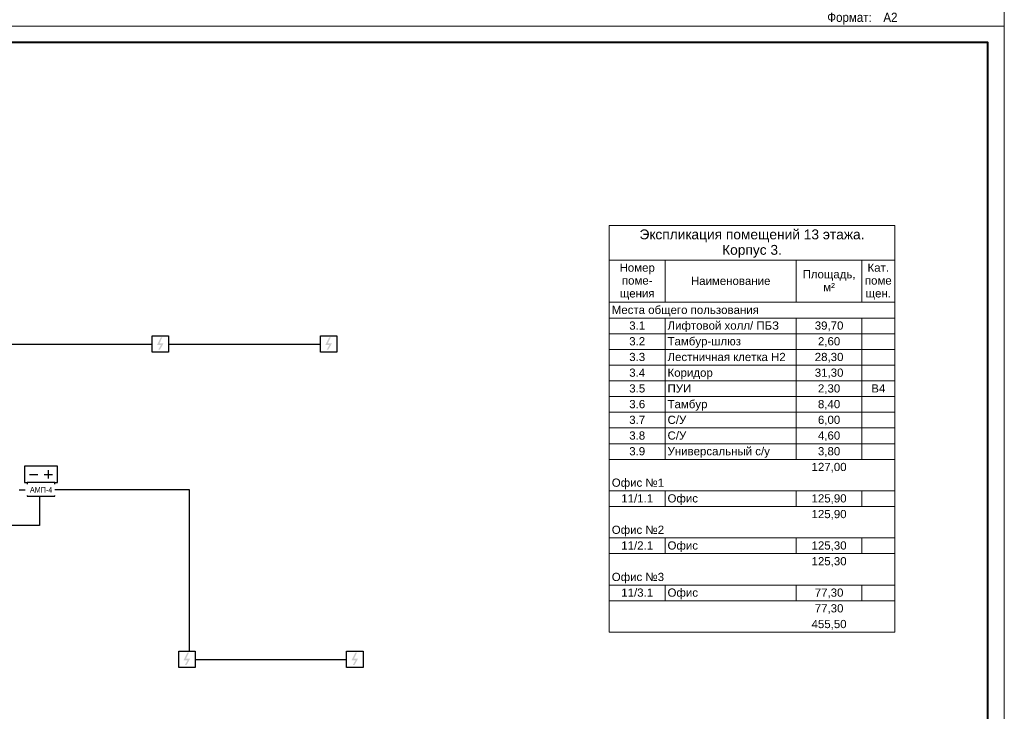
# Model space of a CAD drawing. Header units: millimetres. Extents: x -195178 to 1761886, y 140622 to 301105.
# Tile 71 of 131: x 665986 to 696005, y 203401 to 224498. Entities that reach past the tile are written whole.
import ezdxf

# ---------------------------------------------------------------- set-up
doc = ezdxf.new("R2010")
doc.units = ezdxf.units.MM
doc.set_wipeout_variables(frame=1)
for name, color, linetype, lineweight in [('A-010-M_LINE-T', 7, 'Continuous', 18), ('RC-Извещатели_пожарные', 1, 'Continuous', 30), ('Z-000-P_SCHED', 7, 'Continuous', 20), ('Рамка', 7, 'Continuous', 18), ('СС-011-ПОЖ-СИГНАЛИЗАЦИЯ', 1, 'Continuous', 30), ('УГО АПС и АПЗ$0$_АПС_Оборудование', 1, 'Continuous', 30)]:
    doc.layers.add(name, color=color, linetype=linetype, lineweight=lineweight)
doc.layers.add('АПС', color=5, linetype='Continuous')
doc.layers.add('формат', color=250, linetype='Continuous')
doc.styles.add('Arial', font='arial.ttf', dxfattribs={"width": 0.9, "height": 700})
doc.styles.add('Arial_2', font='arial.ttf', dxfattribs={"width": 0.9, "height": 400})
doc.styles.add('Arial_4', font='arial.ttf', dxfattribs={"height": 3})
doc.styles.add('Arial_5', font='arial.ttf', dxfattribs={"height": 2.5})
doc.styles.add('УГО АПС и АПЗ$0$Reserve SS', font='arial.ttf', dxfattribs={"height": 2.5})

# ---------------------------------------------------------------- blocks, each defined once
blk = doc.blocks.new('*U29')
at = {"color": 0, "lineweight": 0}
blk.add_lwpolyline([(-594, 0), (0, 0), (0, 420), (-594, 420)], close=True, dxfattribs=at)
at = {"lineweight": 40}
blk.add_lwpolyline([(-574, 5), (-5, 5), (-5, 415), (-574, 415)], close=True, dxfattribs=at)
at = {"style": 'Arial', "width": 0.9}
blk.add_text('Формат:', height=2.8, dxfattribs=at).set_placement((-53.97, 1.25))
at = {"style": 'Arial', "width": 0.9, "flags": 8}
blk.add_attdef('FORMAT', (-36.87, 1.26), '', height=2.8, dxfattribs=at)
blk = doc.blocks.new('ИП 212-45')
blk.add_wipeout([(346277, -75580), (346277, -76080), (345777, -76080), (345777, -75580)]).dxf.layer = 'RC-Извещатели_пожарные'
blk.add_wipeout([(345777, -76080), (345777, -75580), (346277, -75580), (346277, -76080)]).dxf.layer = 'RC-Извещатели_пожарные'
at = {"layer": 'RC-Извещатели_пожарные'}
blk.add_hatch(color=0, dxfattribs=at).paths.add_polyline_path([(346128, -75805), (346014, -76005), (345964, -76005), (346050, -75855), (345927, -75855), (346039, -75630), (346089, -75630), (346002, -75805)])
at = {"layer": 'RC-Извещатели_пожарные', "color": 0, "ltscale": 30}
for p, q in [((345777, -75580), (346277, -75580)), ((345777, -76080), (345777, -75580)), ((346277, -75580), (346277, -76080)), ((346277, -76080), (345777, -76080))]:
    blk.add_line(p, q, dxfattribs=at)
blk = doc.blocks.new('УГО АПС и АПЗ$0$Источник бесперебойного питания v4')
blk.add_wipeout([(0, 5), (10, 5), (10, 0), (0, 0)])
for p, q in [((2.75, 3.75), (2.75, 1.25)), ((4, 2.5), (1.5, 2.5)), ((8.5, 2.5), (6, 2.5))]:
    blk.add_line(p, q)
blk.add_lwpolyline([(0, 0), (10, 0), (10, 5), (0, 5)], close=True)
at = {"style": 'УГО АПС и АПЗ$0$Reserve SS', "flags": 8}
blk.add_attdef('КОЛИЧЕСТВО', (10.26, 5.28), '', height=2.5, dxfattribs=at)
blk = doc.blocks.new('АМП-4')
at = {"color": 1}
blk.add_wipeout([(349424, -74023), (349424, -73183), (349844, -73183), (349844, -74023)], dxfattribs=at)
at = {"layer": 'АПС', "color": 1, "lineweight": 30, "ltscale": 200}
blk.add_lwpolyline([(349424, -73183), (349424, -74023), (349844, -74023), (349844, -73183)], close=True, dxfattribs=at)
at = {"layer": 'АПС', "color": 0, "lineweight": 30, "ltscale": 200, "insert": (349645, -73599), "char_height": 168, "width": 801.95, "attachment_point": 5, "rotation": 90, "style": 'Arial_2', "bg_fill": 2}
blk.add_mtext('АМП-4', dxfattribs=at)

msp = doc.modelspace()

# ---------------------------------------------------------------- linework, layer by layer
at = {"layer": 'A-010-M_LINE-T'}
for p, q in [((683963, 218223), (683963, 217165)), ((692663, 218223), (683963, 218223)), ((692663, 217165), (692663, 218223)), ((683963, 217165), (683963, 205815)), ((683963, 217165), (692663, 217165)), ((685663, 217165), (685663, 215878)), ((689663, 217165), (689663, 215878)), ((691663, 217165), (691663, 215878)), ((692663, 217165), (692663, 205815)), ((685663, 215878), (683963, 215878)), ((689663, 215878), (685663, 215878)), ((691663, 215878), (689663, 215878)), ((692663, 215878), (691663, 215878)), ((685663, 215398), (683963, 215398)), ((689663, 215398), (685663, 215398)), ((685663, 215398), (685663, 214919)), ((691663, 215398), (689663, 215398)), ((689663, 215398), (689663, 214919)), ((692663, 215398), (691663, 215398)), ((691663, 215398), (691663, 214919)), ((685663, 214919), (683963, 214919)), ((689663, 214919), (685663, 214919)), ((685663, 214919), (685663, 214440)), ((691663, 214919), (689663, 214919)), ((689663, 214919), (689663, 214440)), ((692663, 214919), (691663, 214919)), ((691663, 214919), (691663, 214440)), ((685663, 214440), (683963, 214440)), ((689663, 214440), (685663, 214440)), ((685663, 214440), (685663, 213961)), ((691663, 214440), (689663, 214440)), ((689663, 214440), (689663, 213961)), ((692663, 214440), (691663, 214440)), ((691663, 214440), (691663, 213961)), ((685663, 213961), (683963, 213961)), ((689663, 213961), (685663, 213961)), ((685663, 213961), (685663, 213482)), ((691663, 213961), (689663, 213961)), ((689663, 213961), (689663, 213482)), ((692663, 213961), (691663, 213961)), ((691663, 213961), (691663, 213482)), ((685663, 213482), (683963, 213482)), ((689663, 213482), (685663, 213482)), ((685663, 213482), (685663, 213003)), ((691663, 213482), (689663, 213482)), ((689663, 213482), (689663, 213003)), ((692663, 213482), (691663, 213482)), ((691663, 213482), (691663, 213003)), ((685663, 213003), (683963, 213003)), ((689663, 213003), (685663, 213003)), ((685663, 213003), (685663, 212523)), ((691663, 213003), (689663, 213003)), ((689663, 213003), (689663, 212523)), ((692663, 213003), (691663, 213003)), ((691663, 213003), (691663, 212523)), ((685663, 212523), (683963, 212523)), ((689663, 212523), (685663, 212523)), ((685663, 212523), (685663, 212044)), ((691663, 212523), (689663, 212523)), ((689663, 212523), (689663, 212044)), ((692663, 212523), (691663, 212523)), ((691663, 212523), (691663, 212044)), ((685663, 212044), (683963, 212044)), ((689663, 212044), (685663, 212044)), ((685663, 212044), (685663, 211565)), ((691663, 212044), (689663, 212044)), ((689663, 212044), (689663, 211565)), ((692663, 212044), (691663, 212044)), ((691663, 212044), (691663, 211565)), ((685663, 211565), (683963, 211565)), ((689663, 211565), (685663, 211565)), ((685663, 211565), (685663, 211086)), ((691663, 211565), (689663, 211565)), ((689663, 211565), (689663, 211086)), ((692663, 211565), (691663, 211565)), ((691663, 211565), (691663, 211086)), ((685663, 211086), (683963, 211086)), ((689663, 211086), (685663, 211086)), ((691663, 211086), (689663, 211086)), ((692663, 211086), (691663, 211086)), ((685663, 210127), (683963, 210127)), ((689663, 210127), (685663, 210127)), ((685663, 210127), (685663, 209648)), ((691663, 210127), (689663, 210127)), ((689663, 210127), (689663, 209648)), ((692663, 210127), (691663, 210127)), ((691663, 210127), (691663, 209648)), ((685663, 209648), (683963, 209648)), ((689663, 209648), (685663, 209648)), ((691663, 209648), (689663, 209648)), ((692663, 209648), (691663, 209648)), ((685663, 208690), (683963, 208690)), ((689663, 208690), (685663, 208690)), ((685663, 208690), (685663, 208211)), ((691663, 208690), (689663, 208690)), ((689663, 208690), (689663, 208211)), ((692663, 208690), (691663, 208690)), ((691663, 208690), (691663, 208211)), ((685663, 208211), (683963, 208211)), ((689663, 208211), (685663, 208211)), ((691663, 208211), (689663, 208211)), ((692663, 208211), (691663, 208211)), ((685663, 207252), (683963, 207252)), ((689663, 207252), (685663, 207252)), ((685663, 207252), (685663, 206773)), ((691663, 207252), (689663, 207252)), ((689663, 207252), (689663, 206773)), ((692663, 207252), (691663, 207252)), ((691663, 207252), (691663, 206773)), ((685663, 206773), (683963, 206773)), ((689663, 206773), (685663, 206773)), ((691663, 206773), (689663, 206773)), ((692663, 206773), (691663, 206773)), ((692663, 205815), (683963, 205815))]:
    msp.add_line(p, q, dxfattribs=at)
at = {"layer": 'Рамка'}
msp.add_lwpolyline([(638605, 182805), (695505, 182805), (695505, 223805), (638605, 223805)], close=True, dxfattribs=at)
at = {"layer": 'СС-011-ПОЖ-СИГНАЛИЗАЦИЯ', "lineweight": 30, "ltscale": 100}
for points in [[(665191, 214604), (675157, 214604)], [(665975, 210158), (666589, 210158), (666589, 209067), (663815, 209067)]]:
    msp.add_lwpolyline(points, dxfattribs=at)

# ---------------------------------------------------------------- block references
at = {"layer": 'формат', "xscale": 100, "yscale": 100, "zscale": 100}
msp.add_blockref('*U29', (696005, 224305), dxfattribs=at).add_auto_attribs({'FORMAT': 'А2'})
msp.add_blockref('*U29', (696005, 182305), dxfattribs=at)

# ---------------------------------------------------------------- texts
at = {"layer": 'Z-000-P_SCHED', "line_spacing_factor": 0.941778}
for s, insert, char_height, width, attachment_point, style in [('Экспликация помещений 13 этажа. \\PКорпус 3.', (688313, 218098), 300, 9945.56, 2, 'Arial_4'), ('Номер\\Pпоме-\\Pщения', (684813, 217060), 250, 1285.52, 2, 'Arial_5'), ('Кат.\\Pпоме\\Pщен.', (692163, 217060), 250, 979.44, 2, 'Arial_5'), ('Площадь,\\Pм\\fArial|b0|i0|c238|p34|;²', (690663, 216858), 250, 1925.21, 2, 'Arial_5'), ('Наименование', (687663, 216656), 250, 2895.47, 2, 'Arial_5'), ('Места общего пользования', (684038, 215772), 250, 5356.32, 1, 'Arial_5'), ('3.1', (684813, 215293), 250, 581.54, 2, 'Arial_5'), ('Лифтовой холл/ ПБЗ', (685738, 215293), 250, 4052.44, 1, 'Arial_5'), ('39,70', (690663, 215293), 250, 1046.78, 2, 'Arial_5'), ('3.2', (684813, 214814), 250, 581.54, 2, 'Arial_5'), ('Тамбур-шлюз', (685738, 214814), 250, 2659.79, 1, 'Arial_5'), ('2,60', (690663, 214814), 250, 814.16, 2, 'Arial_5'), ('3.3', (684813, 214335), 250, 581.54, 2, 'Arial_5'), ('Лестничная клетка Н2', (685738, 214335), 250, 4300.36, 1, 'Arial_5'), ('28,30', (690663, 214335), 250, 1046.78, 2, 'Arial_5'), ('3.4', (684813, 213856), 250, 581.54, 2, 'Arial_5'), ('Коридор', (685738, 213856), 250, 1646.69, 1, 'Arial_5'), ('31,30', (690663, 213856), 250, 1046.78, 2, 'Arial_5'), ('3.5', (684813, 213376), 250, 581.54, 2, 'Arial_5'), ('ПУИ', (685738, 213376), 250, 863.13, 1, 'Arial_5'), ('2,30', (690663, 213376), 250, 814.16, 2, 'Arial_5'), ('B4', (692163, 213376), 250, 511.15, 2, 'Arial_5'), ('3.6', (684813, 212897), 250, 581.54, 2, 'Arial_5'), ('Тамбур', (685738, 212897), 250, 1444.68, 1, 'Arial_5'), ('8,40', (690663, 212897), 250, 814.16, 2, 'Arial_5'), ('3.7', (684813, 212418), 250, 581.54, 2, 'Arial_5'), ('С/У', (685738, 212418), 250, 679.49, 1, 'Arial_5'), ('6,00', (690663, 212418), 250, 814.16, 2, 'Arial_5'), ('3.8', (684813, 211939), 250, 581.54, 2, 'Arial_5'), ('С/У', (685738, 211939), 250, 679.49, 1, 'Arial_5'), ('4,60', (690663, 211939), 250, 814.16, 2, 'Arial_5'), ('3.9', (684813, 211460), 250, 581.54, 2, 'Arial_5'), ('Универсальный с/у', (685738, 211460), 250, 3712.69, 1, 'Arial_5'), ('3,80', (690663, 211460), 250, 814.16, 2, 'Arial_5'), ('127,00', (690663, 210980), 250, 1279.39, 2, 'Arial_5'), ('Офис №1', (684038, 210501), 250, 1903.79, 1, 'Arial_5'), ('11/1.1', (684813, 210022), 250, 1163.09, 2, 'Arial_5'), ('Офис', (685738, 210022), 250, 1107.99, 1, 'Arial_5'), ('125,90', (690663, 210022), 250, 1279.39, 2, 'Arial_5'), ('125,90', (690663, 209543), 250, 1279.39, 2, 'Arial_5'), ('Офис №2', (684038, 209064), 250, 1903.79, 1, 'Arial_5'), ('11/2.1', (684813, 208585), 250, 1163.09, 2, 'Arial_5'), ('Офис', (685738, 208585), 250, 1107.99, 1, 'Arial_5'), ('125,30', (690663, 208585), 250, 1279.39, 2, 'Arial_5'), ('125,30', (690663, 208105), 250, 1279.39, 2, 'Arial_5'), ('Офис №3', (684038, 207626), 250, 1903.79, 1, 'Arial_5'), ('11/3.1', (684813, 207147), 250, 1163.09, 2, 'Arial_5'), ('Офис', (685738, 207147), 250, 1107.99, 1, 'Arial_5'), ('77,30', (690663, 207147), 250, 1046.78, 2, 'Arial_5'), ('77,30', (690663, 206668), 250, 1046.78, 2, 'Arial_5'), ('455,50', (690663, 206189), 250, 1279.39, 2, 'Arial_5')]:
    msp.add_mtext(s, dxfattribs=dict(at, insert=insert, char_height=char_height, width=width, attachment_point=attachment_point, style=style))

# ---------------------------------------------------------------- next in the draw order: block references
at = {"layer": 'СС-011-ПОЖ-СИГНАЛИЗАЦИЯ', "color": 0, "lineweight": 30}
for p in [(324246, 290434), (329380, 290434), (325057, 280816), (330178, 280816)]:
    msp.add_blockref('ИП 212-45', p, dxfattribs=at)
at = {"layer": 'УГО АПС и АПЗ$0$_АПС_Оборудование', "color": 252, "xscale": 100, "yscale": 100, "zscale": 100, "rotation": 180}
msp.add_blockref('УГО АПС и АПЗ$0$Источник бесперебойного питания v4', (667136, 210879), dxfattribs=at)

# ---------------------------------------------------------------- next in the draw order: linework, layer by layer
at = {"layer": 'СС-011-ПОЖ-СИГНАЛИЗАЦИЯ', "lineweight": 30, "ltscale": 100}
msp.add_lwpolyline([(671333, 204986), (675955, 204986)], dxfattribs=at)

# ---------------------------------------------------------------- next in the draw order: block references
at = {"layer": 'СС-011-ПОЖ-СИГНАЛИЗАЦИЯ', "lineweight": 30, "rotation": 270}
msp.add_blockref('АМП-4', (740239, 559803), dxfattribs=at)

# ---------------------------------------------------------------- next in the draw order: linework, layer by layer
at = {"layer": 'СС-011-ПОЖ-СИГНАЛИЗАЦИЯ', "lineweight": 30, "ltscale": 100}
msp.add_lwpolyline([(671167, 205236), (671167, 210157), (667056, 210157)], dxfattribs=at)

doc.saveas('drawing.dxf')
